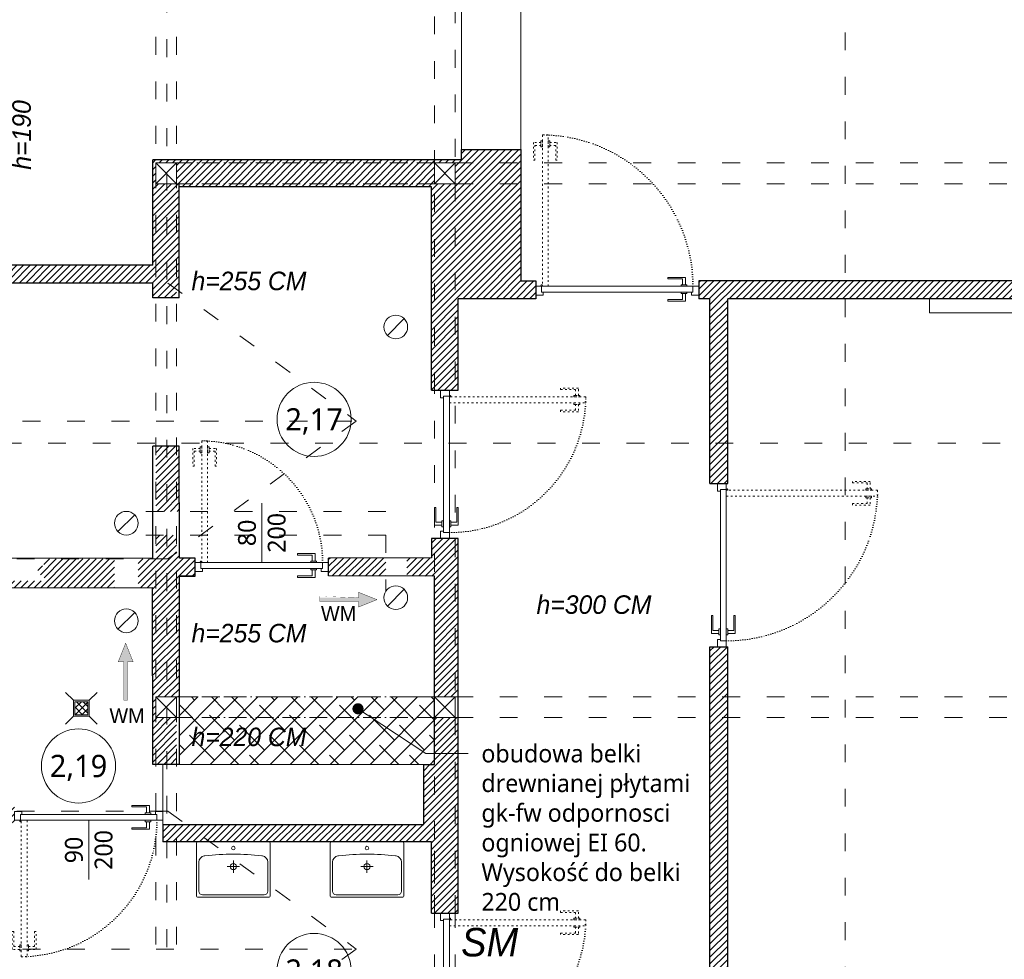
# Model space of a CAD drawing. Header units: millimetres. Extents: x -221 to 149158, y -114258 to 0.
# Tile 23 of 219: x 127509 to 128173, y -95657 to -95023. Entities that reach past the tile are written whole.
import ezdxf
from ezdxf import colors
from ezdxf.entities.mleader import LeaderData, LeaderLine
from ezdxf.enums import TextEntityAlignment as Align
from ezdxf.math import Vec2, Vec3

# ---------------------------------------------------------------- set-up
doc = ezdxf.new("R2010")
doc.units = ezdxf.units.MM
for name, pattern in [('ACAD_ISO03W100', [30, 12, -18]), ('ACAD_ISO07W100', [3, 0, -3]), ('ACAD_ISO10W100', [18, 12, -3, 0, -3])]:
    doc.linetypes.add(name, pattern=pattern)
doc.layers.get('0').update_dxf_attribs({"lineweight": 0})
for name, color, linetype, lineweight, true_color in [('A-przekrycieram.ART', 7, 'Continuous', 0, 0xffffff), ('instalacje_arch', 7, 'Continuous', 30, 0xd60000), ('siatka konstr..KF', 7, 'ACAD_ISO10W100', 5, 0x999999), ('wypełnienie 2', 7, 'Continuous', 0, 0x363636)]:
    doc.layers.add(name, color=color, linetype=linetype, lineweight=lineweight, true_color=true_color)
for name, color, linetype, lineweight in [('A-sanitariaty.ART', 250, 'Continuous', 0), ('OPIS', 4, 'Continuous', 9), ('opis..KF', 250, 'Continuous', 15), ('stolarka_arch', 250, 'Continuous', 5), ('TEXT', 63, 'Continuous', 0), ('wentylacja..KF', 202, 'Continuous', 15), ('ściana pro..KF', 222, 'Continuous', 30), ('ściany ist..KF', 61, 'Continuous', 5)]:
    doc.layers.add(name, color=color, linetype=linetype, lineweight=lineweight)
doc.styles.add('ARCH', font='segoeuil.ttf')
pattern_1 = [(45, (-308.0724991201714, -60182.90948293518), (-2.245064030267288, 2.245064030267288), [])]

# ---------------------------------------------------------------- blocks, each defined once
blk = doc.blocks.new('*U1677')
at = {"layer": 'A-przekrycieram.ART'}
h = blk.add_hatch(color=256, dxfattribs=at)
h.dxf.hatch_style = 1
h.paths.add_polyline_path([(0, 4200), (5940, 4200), (5940, 0), (0, 0)])
h.paths.add_polyline_path([(200, 4100), (5840, 4100), (5840, 100), (200, 100)], flags=16)
blk = doc.blocks.new('*U517')
at = {"layer": 'instalacje_arch', "color": 41, "linetype": 'ACAD_ISO03W100', "lineweight": 9, "true_color": 0xf4ee51}
blk.add_line((0, -2912.073333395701), (0, -145), dxfattribs=at)
at = {"layer": 'instalacje_arch', "color": 41, "true_color": 0xf4ee51, "style": 'ARCH'}
for tag, rotation, p in [('P1', 90.00000000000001, (0, 0)), ('P2', 90, (0, -3057.073333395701))]:
    blk.add_attdef(tag, text='', height=20, rotation=rotation, dxfattribs=at).set_placement(p, align=Align.MIDDLE_CENTER)
blk = doc.blocks.new('*U1671')
at = {"layer": 'instalacje_arch', "color": 41, "linetype": 'ACAD_ISO03W100', "lineweight": 9, "true_color": 0xf4ee51}
blk.add_line((0, -3656.965800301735), (0, -145), dxfattribs=at)
at = {"layer": 'instalacje_arch', "color": 41, "true_color": 0xf4ee51, "style": 'ARCH'}
blk.add_attdef('P1', text='', height=20.00000000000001, rotation=180, dxfattribs=at).set_placement((0, 0), align=Align.MIDDLE_CENTER)
blk.add_attdef('P2', text='', height=20, dxfattribs=at).set_placement((0, -3801.965800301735), align=Align.MIDDLE_CENTER)
blk = doc.blocks.new('*U1229')
at = {"layer": 'A-sanitariaty.ART'}
for p, q in [((4.831235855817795e-11, 12.45), (4.831235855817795e-11, 20.75)), ((4.150000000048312, 16.6), (-4.149999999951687, 16.6))]:
    blk.add_line(p, q, dxfattribs=at)
blk.add_lwpolyline([(24.07, 0), (-24.07, 0, -0.414213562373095), (-24.9, 0.83), (-24.9, 36.52, -0.414213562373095), (-24.07, 37.35), (24.07000000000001, 37.35, -0.414213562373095), (24.90000000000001, 36.52), (24.9, 0.83, -0.414213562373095)], format="xyb", close=True, dxfattribs=at)
blk.add_lwpolyline([(-19.12497739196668, 9.422330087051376), (-19.62766991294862, 9.488012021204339, -0.3766517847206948), (-23.24, 13.60303462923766), (-23.24, 33.2, -0.414213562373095), (-20.75, 35.69), (20.75000000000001, 35.69, -0.414213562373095), (23.24000000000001, 33.2), (23.24, 13.60303462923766, -0.3766517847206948), (19.62766991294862, 9.488012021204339), (19.12497739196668, 9.422330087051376)], format="xyb", dxfattribs=at)
for centre, radius in [((4.831235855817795e-11, 16.6), 2.075), ((4.831235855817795e-11, 4.149999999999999), 1.245)]:
    blk.add_circle(centre, radius, dxfattribs=at)
blk.add_arc((4.718003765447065e-14, 171.8099999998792), 163.5099999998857, 263.2830130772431, 276.7169869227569, dxfattribs=at)
blk = doc.blocks.new('*U650')
at = {"layer": 'stolarka_arch', "linetype": 'ACAD_ISO03W100', "lineweight": 0, "ltscale": 0.1}
for points in [[(4.5, 102), (4.5, 0), (8.5, 0), (8.5, 102)], [(3.5, 97), (-1.5, 97), (-1.5, 85), (-0.5, 85), (-0.5, 95), (3.5, 95)], [(3.5, 98), (3.5, 94), (4.5, 94), (4.5, 98)], [(9.5, 98), (9.5, 94), (8.5, 94), (8.5, 98)], [(9.5, 97), (14.5, 97), (14.5, 85), (13.5, 85), (13.5, 95), (9.5, 95)]]:
    blk.add_lwpolyline(points, close=True, dxfattribs=at)
at = {"layer": 'stolarka_arch'}
for points in [[(5, -4), (5, -6), (0, -6), (0, 0), (4, 0), (4, -4), (5, -4)], [(106, 0), (4, 0), (4, -4), (106, -4)], [(101, 1), (101, 6), (89, 6), (89, 5), (99, 5), (99, 1)], [(102, 1), (98, 1), (98, 0), (102, 0)], [(105, -4), (105, -6), (110, -6), (110, 0), (106, 0), (106, -4), (105, -4)], [(101, -5), (101, -10), (89, -10), (89, -9), (99, -9), (99, -5)], [(102, -5), (98, -5), (98, -4), (102, -4)]]:
    blk.add_lwpolyline(points, close=True, dxfattribs=at)
blk.add_circle((4, 0.5), 0.5, dxfattribs=at)
at = {"layer": 'stolarka_arch', "linetype": 'ACAD_ISO07W100', "lineweight": 0, "ltscale": 0.5}
blk.add_arc((4.000000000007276, 0), 102, 0, 89.65063332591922, dxfattribs=at)
blk = doc.blocks.new('*U621')
at = {"layer": 'stolarka_arch', "linetype": 'ACAD_ISO03W100', "lineweight": 0, "ltscale": 0.1}
for points in [[(4.5, 82), (4.5, 0), (8.5, 0), (8.5, 82)], [(3.5, 77), (-1.5, 77), (-1.5, 65), (-0.5, 65), (-0.5, 75), (3.5, 75)], [(3.5, 78), (3.5, 74), (4.5, 74), (4.5, 78)], [(9.5, 78), (9.5, 74), (8.5, 74), (8.5, 78)], [(9.5, 77), (14.5, 77), (14.5, 65), (13.5, 65), (13.5, 75), (9.5, 75)]]:
    blk.add_lwpolyline(points, close=True, dxfattribs=at)
at = {"layer": 'stolarka_arch'}
for points in [[(5, -4), (5, -6), (0, -6), (0, 0), (4, 0), (4, -4), (5, -4)], [(86, 0), (4, 0), (4, -4), (86, -4)], [(81, 1), (81, 6), (69, 6), (69, 5), (79, 5), (79, 1)], [(82, 1), (78, 1), (78, 0), (82, 0)], [(85, -4), (85, -6), (90, -6), (90, 0), (86, 0), (86, -4), (85, -4)], [(81, -5), (81, -10), (69, -10), (69, -9), (79, -9), (79, -5)], [(82, -5), (78, -5), (78, -4), (82, -4)]]:
    blk.add_lwpolyline(points, close=True, dxfattribs=at)
blk.add_circle((4, 0.5), 0.5, dxfattribs=at)
at = {"layer": 'stolarka_arch', "linetype": 'ACAD_ISO07W100', "lineweight": 0, "ltscale": 0.5}
blk.add_arc((4.000000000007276, 0), 81.99999999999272, 0, 89.65063332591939, dxfattribs=at)
blk = doc.blocks.new('*U614')
at = {"layer": 'stolarka_arch', "linetype": 'ACAD_ISO03W100', "lineweight": 0, "ltscale": 0.1}
for points in [[(3.5, 87), (-1.5, 87), (-1.5, 75), (-0.5, 75), (-0.5, 85), (3.5, 85)], [(3.5, 88), (3.5, 84), (4.5, 84), (4.5, 88)], [(4.5, 92), (4.5, 1.77635683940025e-15), (8.5, 1.77635683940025e-15), (8.5, 92)], [(9.5, 88), (9.5, 84), (8.5, 84), (8.5, 88)], [(9.5, 87), (14.5, 87), (14.5, 75), (13.5, 75), (13.5, 85), (9.5, 85)]]:
    blk.add_lwpolyline(points, close=True, dxfattribs=at)
at = {"layer": 'stolarka_arch'}
for points in [[(5, -4), (5, -6), (0, -6), (0, 0), (4, 0), (4, -4), (5, -4)], [(96, 0), (4, 0), (4, -4), (96, -4)], [(91, 1), (91, 6), (79, 6), (79, 5), (89, 5), (89, 1)], [(92, 1), (88, 1), (88, 0), (92, 0)], [(95, -4), (95, -6), (100, -6), (100, 0), (96, 0), (96, -4), (95, -4)], [(91, -5), (91, -10), (79, -10), (79, -9), (89, -9), (89, -5)], [(92, -5), (88, -5), (88, -4), (92, -4)]]:
    blk.add_lwpolyline(points, close=True, dxfattribs=at)
blk.add_circle((4, 0.5), 0.5, dxfattribs=at)
at = {"layer": 'stolarka_arch', "linetype": 'ACAD_ISO07W100', "lineweight": 0, "ltscale": 0.5}
blk.add_arc((4.000000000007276, 0), 92, 0, 89.65063332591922, dxfattribs=at)
blk = doc.blocks.new('*U1654')
at = {"layer": 'A-sanitariaty.ART'}
h = blk.add_hatch(dxfattribs=at)
h.set_pattern_fill('ANSI37', color=256)
h.set_pattern_definition([(45, (-1.13686837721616e-13, 4.583000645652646e-13), (-2.245064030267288, 2.245064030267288), []), (135, (-1.13686837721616e-13, 4.583000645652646e-13), (-2.245064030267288, -2.245064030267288), [])])
h.paths.add_polyline_path([(4.354559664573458, -4.354559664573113), (4.354559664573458, 4.35455966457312), (-4.354559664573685, 4.35455966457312), (-4.354559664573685, -4.354559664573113)])
for p, q in [((-5.354559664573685, 5.35455966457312), (-10.70911932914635, 10.7091193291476)), ((5.354559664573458, 5.35455966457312), (10.70911932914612, 10.70911932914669)), ((-10.70911932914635, -10.70911932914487), (-5.354559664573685, -5.354559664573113)), ((10.70911932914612, -10.70911932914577), (5.354559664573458, -5.354559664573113))]:
    blk.add_line(p, q, dxfattribs=at)
for points in [[(5.354559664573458, -5.354559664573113), (5.354559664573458, 5.35455966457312), (-5.354559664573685, 5.35455966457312), (-5.354559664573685, -5.354559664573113)], [(4.354559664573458, -4.354559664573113), (4.354559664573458, 4.35455966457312), (-4.354559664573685, 4.35455966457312), (-4.354559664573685, -4.354559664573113)]]:
    blk.add_lwpolyline(points, close=True, dxfattribs=at)
blk = doc.blocks.new('opis drzwi')
at = {"layer": 'opis..KF'}
blk.add_line((-20, 0), (20, 0), dxfattribs=at)
at = {"layer": 'opis..KF', "style": 'ARCH', "flags": 12}
for tag, p in [('90', (0, 10)), ('200', (0, -10))]:
    blk.add_attdef(tag, text='', height=12, dxfattribs=at).set_placement(p, align=Align.MIDDLE_CENTER)
blk = doc.blocks.new('*U1657')
at = {"layer": 'wentylacja..KF', "lineweight": 5}
h = blk.add_hatch(color=256, dxfattribs=at)
h.dxf.hatch_style = 1
h.paths.add_polyline_path([(12.49999999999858, 4.999999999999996), (12.50000000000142, 1.249999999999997), (38.47656252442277, 1.249999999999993), (38.47656252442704, -1.250000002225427), (12.49999999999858, -1.249999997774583), (12.49999999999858, -5.000000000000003), (0, 0)])
at = {"layer": 'wentylacja..KF', "color": 240, "const_width": 0.2392578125}
blk.add_lwpolyline([(12.49999999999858, 4.999999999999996), (12.50000000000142, 1.249999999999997), (38.47656252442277, 1.249999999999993), (38.47656252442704, -1.250000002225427), (12.49999999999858, -1.249999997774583), (12.49999999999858, -5.000000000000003), (0, 0)], close=True, dxfattribs=at)
blk = doc.blocks.new('*U1661')
at = {"layer": 'wentylacja..KF', "lineweight": 0}
blk.add_line((5.656854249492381, 5.656854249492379), (-5.656854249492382, -5.656854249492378), dxfattribs=at)
at = {"layer": 'wentylacja..KF'}
blk.add_circle((0, 0), 8, dxfattribs=at)
blk = doc.blocks.new('nr pom')
at = {"layer": 'opis..KF', "lineweight": 20}
blk.add_circle((0, 0), 25, dxfattribs=at)
at = {"layer": 'opis..KF', "style": 'ARCH'}
blk.add_attdef('00', text='', height=15, dxfattribs=at).set_placement((0, 0), align=Align.MIDDLE_CENTER)
blk = doc.blocks.new('_Dot')
at = {"color": 0, "linetype": 'ByBlock', "lineweight": -2}
blk.add_line((-0.5, 0), (-1, 0), dxfattribs=at)
at = {"color": 0, "linetype": 'ByBlock', "const_width": 0.5}
blk.add_lwpolyline([(-0.25, 0, 1), (0.25, 0, 1)], format="xyb", close=True, dxfattribs=at)

msp = doc.modelspace()

# ---------------------------------------------------------------- hatches: boundary and pattern name
at = {"layer": 'wypełnienie 2', "linetype": 'ByBlock'}
h = msp.add_hatch(dxfattribs=at)
h.set_pattern_fill('ANSI31', color=256)
h.set_pattern_definition(pattern_1)
h.paths.add_polyline_path([(127600.6508142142, -95117.85575932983), (127598.6171117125, -95117.85575932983), (127598.7070990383, -95188.8557593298), (127501.4008142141, -95188.8557593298), (127501.4008142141, -95200.8557593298), (127598.7223081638, -95200.8557593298), (127598.7223084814, -95200.85600990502), (127598.734982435, -95210.8557593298), (127600.6508142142, -95210.8557593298)])
h.paths.add_polyline_path([(127501.4008142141, -95188.8557593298), (127210.9008142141, -95188.8557593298), (127210.9008142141, -95200.8557593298), (127501.4008142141, -95200.8557593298)])
h.paths.add_polyline_path([(127608.2592862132, -95133.85575932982), (127600.6508142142, -95133.85575932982), (127600.6508142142, -95210.8557593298), (127608.2592862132, -95210.8557593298)])
h.paths.add_polyline_path([(127614.6508142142, -95133.85575932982), (127608.2592862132, -95133.85575932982), (127608.2592862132, -95210.8557593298), (127614.6508142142, -95210.8557593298)])
h.paths.add_polyline_path([(127616.3591582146, -95133.85575932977), (127614.6508142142, -95133.85575932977), (127614.6508142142, -95205.05830568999), (127616.4510732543, -95206.3767256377)])
h.paths.add_polyline_path([(127755.8881984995, -95133.85575932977), (127616.3591582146, -95133.85575932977), (127616.3616930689, -95135.85575932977), (127755.8881984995, -95135.85575932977)])
h.paths.add_polyline_path([(127755.8881984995, -95119.85575932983), (127614.6508142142, -95119.85575932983), (127614.6508142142, -95133.85575932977), (127755.8881984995, -95133.85575932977)])
h.paths.add_polyline_path([(127755.8881984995, -95117.8557593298), (127614.6508142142, -95117.85575932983), (127614.6508142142, -95119.85575932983), (127755.8881984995, -95119.85575932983)])
h.paths.add_polyline_path([(127614.6508142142, -95117.85575932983), (127608.2592862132, -95117.85575932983), (127608.2592862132, -95119.85575932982), (127614.6508142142, -95119.85575932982)])
h.paths.add_polyline_path([(127608.2592862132, -95117.85575932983), (127600.6508142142, -95117.85575932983), (127600.6508142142, -95119.85575932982), (127608.2592862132, -95119.85575932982)])
h.paths.add_polyline_path([(127769.8881984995, -95117.8557593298), (127755.8881984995, -95117.8557593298), (127755.8881984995, -95119.85575932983), (127769.8881984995, -95119.85575932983)])
h.paths.add_polyline_path([(127788.6508142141, -95117.8557593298), (127769.8881984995, -95117.8557593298), (127769.8881984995, -95119.85575932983), (127788.6508142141, -95119.85575932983)])
h.paths.add_polyline_path([(127802.6508142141, -95117.8557593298), (127788.6508142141, -95117.8557593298), (127788.6508142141, -95119.8557593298), (127802.6508142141, -95119.8557593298)])
h.paths.add_polyline_path([(127846.9008142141, -95110.8557593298), (127806.9008142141, -95110.8557593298), (127806.9008142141, -95117.8557593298), (127802.6508142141, -95117.8557593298), (127802.6508142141, -95119.8557593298), (127846.9008142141, -95119.8557593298)])
h.paths.add_polyline_path([(127846.9008142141, -95119.8557593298), (127802.6508142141, -95119.8557593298), (127802.6508142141, -95133.8557593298), (127846.9008142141, -95133.8557593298)])
h.paths.add_polyline_path([(127788.6508142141, -95119.85575932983), (127769.8881984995, -95119.85575932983), (127769.8881984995, -95133.85575932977), (127788.6508142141, -95133.85575932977)])
h.paths.add_polyline_path([(127769.8881984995, -95119.85575932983), (127755.8881984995, -95119.85575932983), (127755.8881984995, -95133.85575932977), (127769.8881984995, -95133.85575932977)])
h.paths.add_polyline_path([(127769.8881984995, -95133.85575932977), (127755.8881984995, -95133.85575932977), (127755.8881984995, -95135.85575932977), (127769.8881984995, -95135.85575932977)])
h.paths.add_polyline_path([(127788.6508142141, -95133.85575932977), (127769.8881984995, -95133.85575932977), (127769.8881984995, -95135.85575932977), (127786.6508142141, -95135.85575932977), (127786.6508142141, -95273.12362539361), (127788.6508142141, -95273.12362539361)])
h.paths.add_polyline_path([(127802.6508142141, -95133.8557593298), (127788.6508142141, -95133.8557593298), (127788.6508142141, -95273.12362539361), (127802.6508142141, -95273.12362539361)])
h.paths.add_polyline_path([(127846.9008142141, -95133.8557593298), (127802.6508142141, -95133.8557593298), (127802.6508142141, -95273.12362539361), (127804.6508142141, -95273.12362539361), (127804.6508142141, -95211.35575932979), (127856.9008142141, -95211.35575932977), (127856.9008142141, -95199.3557593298), (127846.9008142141, -95199.35575932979)])
h = msp.add_hatch(dxfattribs=at)
h.set_pattern_fill('ANSI31', color=256)
h.set_pattern_definition(pattern_1)
h.paths.add_polyline_path([(128922.9008142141, -95200.8557593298), (128538.5331748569, -95200.8557593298), (128530.6508142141, -95206.10568518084), (128530.6508142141, -95211.3557593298), (128922.9008142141, -95211.35575932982)])
h.paths.add_polyline_path([(128538.5331748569, -95200.8557593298), (128632.4008142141, -95200.8557593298), (128632.4008142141, -95199.3557593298), (128533.6508142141, -95199.3557593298), (128533.6508142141, -95116.8557593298), (128530.6508142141, -95116.8557593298), (128530.6508142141, -95206.10568518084)])
h.paths.add_polyline_path([(128530.6508142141, -95133.85575932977), (128516.6508142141, -95133.85575932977), (128516.6508142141, -95211.3557593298), (128522.7682309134, -95211.3557593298), (128530.6508142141, -95206.10568518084)])
h.paths.add_polyline_path([(128530.6508142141, -95206.10568518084), (128522.7682309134, -95211.3557593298), (128530.6508142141, -95211.3557593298)], flags=17)
h.paths.add_polyline_path([(128516.6508142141, -95133.85575932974), (128342.6508142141, -95133.85575932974), (128342.6508142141, -95211.3557593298), (128343.4008142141, -95211.3557593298), (128343.4008142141, -95169.8557593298), (128488.4008142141, -95169.8557593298), (128488.4008142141, -95211.3557593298), (128516.6508142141, -95211.3557593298)])
h.paths.add_polyline_path([(128516.6508142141, -95119.8557593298), (128342.6508142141, -95119.8557593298), (128342.6508142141, -95133.85575932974), (128516.6508142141, -95133.85575932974)])
h.paths.add_polyline_path([(128488.1898902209, -95126.96901645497, -1), (128490.541264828, -95126.11987721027, -1)], flags=16)
h.paths.add_polyline_path([(128516.1947859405, -95116.8557593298), (128342.6508142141, -95116.8557593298), (128342.6508142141, -95119.8557593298), (128507.8874042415, -95119.8557593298)])
h.paths.add_polyline_path([(128530.6508142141, -95116.8557593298), (128516.6508142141, -95116.8557593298), (128516.6508142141, -95119.8557593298), (128530.6508142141, -95119.8557593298)])
h.paths.add_polyline_path([(128328.6508142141, -95116.8557593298), (128305.6508142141, -95116.8557593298), (128305.6508142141, -95119.8557593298), (128328.6508142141, -95119.8557593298)])
h.paths.add_polyline_path([(128342.6508142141, -95116.8557593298), (128328.6508142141, -95116.8557593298), (128328.6508142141, -95119.85575932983), (128342.6508142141, -95119.85575932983)])
h.paths.add_polyline_path([(128328.6508142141, -95119.8557593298), (128305.6508142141, -95119.8557593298), (128305.6508142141, -95133.8557593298), (128328.6508142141, -95133.8557593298)])
h.paths.add_polyline_path([(128328.6508142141, -95133.8557593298), (128305.6508142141, -95133.8557593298), (128305.6508142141, -95199.35575932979), (128065.6508142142, -95199.35575932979), (128065.6508142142, -95211.35575932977), (128070.3887816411, -95211.35575932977), (128328.6508142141, -95211.3557593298)])
h.paths.add_polyline_path([(128342.6508142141, -95133.8557593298), (128328.6508142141, -95133.8557593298), (128328.6508142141, -95211.3557593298), (128342.6508142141, -95211.3557593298)])
h.paths.add_polyline_path([(128065.6508142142, -95199.3557593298), (128022.2487816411, -95199.3557593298), (127966.9008142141, -95199.35575932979), (127966.9008142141, -95211.35575932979), (127974.4008142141, -95211.35575932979), (127974.4008142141, -95308.80316388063), (127986.4008142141, -95308.80316388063), (127986.4008142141, -95211.3557593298), (128065.6508142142, -95211.3557593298)])
h.paths.add_polyline_path([(127986.4008142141, -95308.80316388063), (127974.4008142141, -95308.80316388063), (127974.4008142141, -95336.0687541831), (127986.4008142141, -95336.0687541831)])
h = msp.add_hatch(dxfattribs=at)
h.set_pattern_fill('ANSI31', color=256)
h.set_pattern_definition(pattern_1)
h.paths.add_polyline_path([(127261.4008142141, -95556.8557593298), (127210.9008142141, -95556.8557593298), (127210.9008142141, -95565.8557593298), (127261.4008142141, -95565.8557593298)])
h.paths.add_polyline_path([(127261.4008142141, -95553.8557593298), (127210.9008142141, -95553.8557593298), (127210.9008142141, -95556.8557593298), (127261.4008142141, -95556.8557593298)])
h.paths.add_polyline_path([(127505.4446569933, -95559.71216023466), (127505.4412410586, -95556.8557593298), (127438.4008142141, -95556.8557593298), (127438.4008142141, -95565.8557593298), (127505.4521449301, -95565.97356499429), (127505.4486673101, -95563.06558283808), (127505.4446569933, -95563.06558283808)])
h.paths.add_polyline_path([(127505.4378983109, -95554.06055728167), (127438.4008142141, -95554.06055728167), (127438.4008142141, -95556.8557593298), (127505.4412410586, -95556.8557593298)])
h.paths.add_polyline_path([(127319.7152607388, -95386.8557593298), (127246.6531554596, -95386.8557593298), (127210.9008142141, -95386.9010728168), (127210.9008142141, -95398.90108245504), (127319.7152607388, -95398.76316807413)])
h.paths.add_polyline_path([(127355.6128916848, -95397.49826602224), (127359.1273741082, -95397.49826602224), (127359.1273741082, -95396.07534238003), (127359.1273741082, -95395.07534238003), (127359.1273741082, -95391.54826602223), (127354.9773741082, -95391.54826602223), (127354.9773741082, -95390.49826602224), (127354.9273741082, -95390.49826602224), (127354.9273741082, -95386.8557593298), (127319.7152607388, -95386.8557593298), (127319.7152607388, -95406.49826602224), (127440.1394874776, -95406.34563709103), (127440.1394874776, -95386.8557593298), (127404.9273741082, -95386.8557593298), (127404.9273741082, -95390.49826602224), (127404.8773741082, -95390.49826602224), (127404.8773741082, -95391.54826602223), (127400.7273741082, -95391.54826602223), (127400.7273741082, -95395.07534238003), (127400.7273741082, -95396.07534238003), (127400.7273741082, -95397.49826602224), (127404.9273741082, -95397.49826602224), (127404.9273741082, -95401.49826602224), (127400.9273741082, -95401.49826602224), (127383.466230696, -95401.49826602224, -0.1726998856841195), (127379.9273741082, -95402.75816302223, -0.1726998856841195), (127376.3885175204, -95401.49826602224), (127359.6128916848, -95401.49826602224), (127355.6128916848, -95401.49826602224)])
h.paths.add_polyline_path([(127476.0371184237, -95397.49826602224), (127479.551600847, -95397.49826602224), (127479.551600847, -95396.07534238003), (127479.551600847, -95395.07534238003), (127479.551600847, -95391.54826602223), (127475.401600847, -95391.54826602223), (127475.401600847, -95390.49826602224), (127475.3516008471, -95390.49826602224), (127475.3516008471, -95386.8557593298), (127440.1394874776, -95386.8557593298), (127440.1394874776, -95406.34563709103), (127501.4008142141, -95406.26799282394), (127501.4008142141, -95402.65899489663, -0.04715324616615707), (127500.3516008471, -95402.75816302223, -0.1726998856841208), (127496.8127442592, -95401.49826602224), (127480.0371184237, -95401.49826602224), (127476.0371184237, -95401.49826602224)])
h.paths.add_polyline_path([(127560.5637142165, -95386.8557593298), (127525.3516008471, -95386.8557593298), (127525.3516008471, -95390.49826602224), (127525.301600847, -95390.49826602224), (127525.301600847, -95391.54826602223), (127521.151600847, -95391.54826602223), (127521.151600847, -95395.07534238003), (127521.151600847, -95396.07534238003), (127521.151600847, -95397.49826602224), (127525.3516008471, -95397.49826602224), (127525.3516008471, -95401.49826602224), (127521.3516008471, -95401.49826602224), (127503.8904574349, -95401.49826602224, -0.1245325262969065), (127501.4008142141, -95402.65899489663), (127501.4008142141, -95406.26799282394), (127523.8327205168, -95406.23956201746, -0.04813413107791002), (127524.8565306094, -95406.14077271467), (127560.5637142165, -95406.14077271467)])
h.paths.add_polyline_path([(127572.8338839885, -95386.8557593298), (127560.5637142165, -95386.8557593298), (127560.5637142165, -95406.14077271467), (127572.8338839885, -95406.14077271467)])
h.paths.add_polyline_path([(127600.6508142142, -95386.8557593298), (127588.8338839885, -95386.8557593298), (127588.8338839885, -95406.15717777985), (127598.499723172, -95406.1449270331), (127598.6508130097, -95525.35480897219), (127600.6508142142, -95525.35247949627)])
h.paths.add_polyline_path([(127608.2592862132, -95386.8557593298), (127600.6508142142, -95386.8557593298), (127600.6508142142, -95479.8557593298), (127608.2592862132, -95479.8557593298)])
h.paths.add_polyline_path([(127614.6508142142, -95382.65321296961), (127608.9123754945, -95386.8557593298), (127608.2592862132, -95386.8557593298), (127608.2592862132, -95479.8557593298), (127614.6508142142, -95479.8557593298)])
h.paths.add_polyline_path([(127627.1638378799, -95386.37669414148), (127616.6797893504, -95386.39251676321), (127616.6722592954, -95381.17280739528), (127614.6508142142, -95382.65321296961), (127614.6508142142, -95479.8557593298), (127616.6352050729, -95479.8557593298), (127616.6072443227, -95398.38935875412), (127617.2571457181, -95398.38935875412), (127627.1790469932, -95398.37668450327), (127627.1751081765, -95395.26895809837), (127627.1713781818, -95395.26895809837), (127627.1713781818, -95392.32599230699)])
h.paths.add_polyline_path([(127608.2592862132, -95493.8557593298), (127600.6508142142, -95493.8557593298), (127600.6508142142, -95525.35247949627), (127608.2592862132, -95525.34361762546)])
h.paths.add_polyline_path([(127614.6508142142, -95493.8557593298), (127608.2592862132, -95493.8557593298), (127608.2592862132, -95525.34361762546), (127614.6508142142, -95525.33617317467)])
h.paths.add_polyline_path([(127608.2592862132, -95370.75181675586), (127600.6508142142, -95370.75181675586), (127600.6508142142, -95386.8557593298), (127608.2592862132, -95386.8557593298)])
h.paths.add_polyline_path([(127614.6508142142, -95370.75181675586), (127608.2592862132, -95370.75181675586), (127608.2592862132, -95386.8557593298), (127608.9123754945, -95386.8557593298), (127614.6508142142, -95382.65321296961)])
h.paths.add_polyline_path([(127614.6508142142, -95310.8557593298), (127608.2592862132, -95310.8557593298), (127608.2592862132, -95354.75181675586), (127614.6508142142, -95354.75181675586)])
h.paths.add_polyline_path([(127608.2592862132, -95310.8557593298), (127605.2592862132, -95310.8557593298), (127600.6508142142, -95310.8557593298), (127600.6508142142, -95354.75181675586), (127608.2592862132, -95354.75181675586)])
h.paths.add_polyline_path([(127616.5708185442, -95310.8557593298), (127614.6508142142, -95310.8557593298), (127614.6508142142, -95354.75181675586), (127616.6341438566, -95354.75181675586)])
h.paths.add_polyline_path([(127525.1313808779, -95541.04137385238), (127572.0612971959, -95541.04137385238), (127572.0612971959, -95513.84995125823), (127525.1313808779, -95513.84995125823)], flags=9)
h.paths.add_polyline_path([(127566.7955575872, -95502.02742613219), (127595.9546853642, -95502.02742613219), (127595.9546853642, -95482.44003741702), (127566.7955575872, -95482.44003741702)], flags=9)
h = msp.add_hatch(dxfattribs=at)
h.set_pattern_fill('ANSI31', color=256)
h.set_pattern_definition(pattern_1)
h.paths.add_polyline_path([(127755.8881984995, -95386.21226417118), (127717.1637655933, -95386.26262579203), (127717.1675759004, -95389.26895809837), (127717.1713781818, -95389.26895809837), (127717.1713781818, -95392.26895810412), (127717.1789747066, -95398.26261615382), (127755.8881984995, -95398.31167727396)])
h.paths.add_polyline_path([(127788.6508142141, -95373.12362539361), (127786.650814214, -95373.12362539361), (127786.650814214, -95386.17225699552), (127769.8881984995, -95386.19405699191), (127769.8881984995, -95398.32942125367), (127788.6508142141, -95398.35320150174)])
h.paths.add_polyline_path([(127802.6508142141, -95383.1236253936), (127802.6508142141, -95373.12362539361), (127788.6508142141, -95373.12362539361), (127788.6508142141, -95398.35320150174), (127788.6682519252, -95398.35322360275), (127788.6682519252, -95479.8557593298), (127802.6508142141, -95479.8557593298)])
h.paths.add_polyline_path([(127804.6508142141, -95373.12362539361), (127802.6508142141, -95373.12362539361), (127802.6508142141, -95479.8557593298), (127804.6508142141, -95479.8557593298)])
h.paths.add_polyline_path([(127804.6508142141, -95493.8557593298), (127802.6508142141, -95493.8557593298), (127802.6508142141, -95544.36031018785), (127804.6508142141, -95546.08252891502)])
h.paths.add_polyline_path([(127802.6508142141, -95493.8557593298), (127788.6682519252, -95493.8557593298), (127788.6682519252, -95525.5399204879), (127788.667661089, -95532.31928609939), (127802.6508142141, -95544.36031018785)])
h.paths.add_polyline_path([(127788.6508142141, -95525.5399204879), (127781.4008142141, -95525.5399204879), (127781.4008142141, -95526.0617362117), (127788.6508142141, -95532.30477909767)])
h.paths.add_polyline_path([(127788.6508142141, -95532.30477909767), (127781.4008142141, -95526.0617362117), (127781.4008142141, -95565.8557593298), (127621.2015792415, -95565.85575932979), (127637.2700462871, -95577.62350330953), (127786.6508142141, -95577.62350330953), (127786.6508142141, -95625.62350330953), (127788.6508142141, -95625.62350330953), (127788.6508142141, -95577.62350330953)])
h.paths.add_polyline_path([(127802.6508142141, -95544.36031018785), (127788.6508142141, -95532.30477909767), (127788.6508142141, -95625.62350330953), (127802.6508142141, -95625.62350330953)])
h.paths.add_polyline_path([(127804.6508142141, -95546.08252891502), (127802.6508142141, -95544.36031018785), (127802.6508142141, -95625.62350330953), (127804.6508142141, -95625.62350330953)])
h.paths.add_polyline_path([(127614.6508142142, -95565.85575932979), (127608.2592862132, -95565.85575932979), (127608.2592862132, -95577.62350330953), (127614.6508142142, -95577.62350330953)])
h.paths.add_polyline_path([(127621.2015792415, -95565.85575932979), (127614.6508142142, -95565.85575932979), (127614.6508142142, -95577.62350330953), (127637.2700462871, -95577.62350330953)])
h.paths.add_polyline_path([(127608.2592862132, -95565.85575932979), (127605.4008142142, -95565.85575932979), (127605.4008142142, -95577.62350330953), (127608.2592862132, -95577.62350330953)])
h = msp.add_hatch(dxfattribs=at)
h.set_pattern_fill('ANSI31', color=256)
h.set_pattern_definition(pattern_1)
h.paths.add_polyline_path([(127986.4008142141, -95446.0687541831), (127974.4008142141, -95446.0687541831), (127974.4008142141, -95479.8557593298), (127986.4008142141, -95479.8557593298)])
h.paths.add_polyline_path([(127986.4008142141, -95480.95680174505), (127986.4008142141, -95479.8557593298), (127974.4008142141, -95479.8557593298), (127974.4008142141, -95493.8557593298), (127986.4008142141, -95493.8557593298)])
h.paths.add_polyline_path([(127986.4008142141, -95493.8557593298), (127974.4008142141, -95493.8557593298), (127974.4008142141, -95755.46180802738), (127986.4008142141, -95755.46180802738)])
h.paths.add_polyline_path([(127986.4008142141, -95755.46180802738), (127974.4008142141, -95755.46180802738), (127974.4008142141, -95769.46180802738), (127986.4008142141, -95769.46180802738)])
h.paths.add_polyline_path([(127986.4008142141, -95769.46180802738), (127974.4008142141, -95769.46180802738), (127974.4008142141, -95989.35575932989), (127986.4008142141, -95989.35575932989), (127986.4008142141, -95979.3557593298), (128057.8065349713, -95979.3557593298), (128065.6508142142, -95970.98757039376), (128065.6508142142, -95967.3557593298), (127986.4008142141, -95967.3557593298)])
h.paths.add_polyline_path([(127834.1971981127, -95603.28825052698), (127977.2990112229, -95603.28825052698), (127977.2990112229, -95542.62995206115), (127834.1971981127, -95542.62995206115)], flags=9)
at = {"layer": 'wypełnienie 2', "linetype": 'ByBlock', "lineweight": 0, "true_color": 0x5c5c5c}
h = msp.add_hatch(dxfattribs=at)
h.set_pattern_fill('ANSI38', color=251, scale=3)
h.set_pattern_definition([(45, (-308.0724991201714, -60182.90948293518), (-6.735192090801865, 6.735192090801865), []), (135, (-308.0724991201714, -60182.90948293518), (-20.20557627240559, 6.735192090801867), [23.8125, -14.2875])])
h.paths.add_polyline_path([(127768.6682519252, -95479.85575932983), (127616.6352050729, -95479.8557593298), (127616.6400101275, -95493.85575932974), (127768.6682519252, -95493.85575932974)])
h.paths.add_polyline_path([(127788.6508142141, -95479.85575932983), (127768.6682519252, -95479.85575932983), (127768.6682519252, -95493.85575932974), (127788.6508142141, -95493.85575932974)])
h.paths.add_polyline_path([(127788.6508142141, -95493.85575932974), (127768.6682519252, -95493.85575932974), (127768.6682519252, -95525.35575932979), (127781.4008142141, -95525.35575932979), (127788.6508142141, -95525.35575932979)])
h.paths.add_polyline_path([(127768.6682519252, -95493.85575932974), (127616.6400101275, -95493.85575932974), (127616.6508215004, -95525.35575932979), (127768.6682519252, -95525.35575932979)])

# ---------------------------------------------------------------- linework, layer by layer
at = {"linetype": 'ACAD_ISO03W100'}
for p, q in [((128065.6508142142, -94251.8557593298), (128065.6508142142, -96860.3557593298)), ((127600.6508142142, -95946.8557593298), (127600.6508142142, -94377.8557593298)), ((127614.6508142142, -95946.8557593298), (127614.6508142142, -94377.8557593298)), ((127788.6508142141, -95273.12362539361), (127788.6508142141, -94377.8557593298)), ((127802.6508142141, -95625.62350330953), (127802.6508142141, -94377.8557593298)), ((127802.6508142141, -95119.8557593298), (128328.6508142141, -95119.8557593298)), ((127802.6508142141, -95133.8557593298), (128328.6508142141, -95133.8557593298)), ((127598.7223081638, -95200.8557593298), (127210.9008142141, -95200.8557593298)), ((127608.9123754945, -95200.8557593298), (127735.9008142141, -95293.8557593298)), ((127788.6508142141, -95273.1236253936), (127788.6508142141, -95199.35575932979)), ((127788.6508142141, -95725.62350330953), (127788.6508142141, -95273.12362539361)), ((127210.9008142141, -95293.8557593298), (127735.9008142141, -95293.8557593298)), ((127735.9008142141, -95293.8557593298), (127608.9123754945, -95386.8557593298)), ((127755.8881984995, -95354.75181675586), (127580.8338839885, -95354.75181675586)), ((127755.8881984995, -95370.75181675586), (127588.8338839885, -95370.75181675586)), ((127755.8881984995, -95370.75181675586), (127755.8881984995, -95408.45383439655)), ((127608.9123754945, -95386.8557593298), (127210.9008142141, -95386.8557593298)), ((127802.6508142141, -95625.62350330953), (127802.6508142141, -95383.1236253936)), ((127616.6352050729, -95479.8557593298), (127788.6508142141, -95479.85575932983)), ((127802.6508142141, -95479.8557593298), (128328.6508142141, -95479.8557593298)), ((127802.6508142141, -95493.8557593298), (128328.6508142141, -95493.8557593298)), ((127608.9123754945, -95556.8557593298), (127210.9008142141, -95556.8557593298)), ((127608.9123754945, -95556.8557593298), (127735.9008142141, -95649.8557593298)), ((127788.6508142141, -95625.62350330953), (127788.6508142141, -95577.62350330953)), ((127802.6508142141, -95725.62350330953), (127802.6508142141, -95605.62350330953)), ((127210.9008142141, -95649.8557593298), (127735.9008142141, -95649.8557593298)), ((127735.9008142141, -95649.8557593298), (127608.9123754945, -95742.8557593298))]:
    msp.add_line(p, q, dxfattribs=at)
msp.add_lwpolyline([(128122.5048352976, -95211.3557593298), (128122.5048352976, -95220.97557681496), (128322.5048352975, -95220.97557681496), (128322.5048352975, -95211.3557593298)], close=True)
at = {"layer": 'siatka konstr..KF', "color": 18, "lineweight": 9, "true_color": 0x000000}
for p, q in [((127788.6508142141, -95119.85575932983), (127614.6508142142, -95119.85575932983)), ((127788.6508142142, -95133.85575932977), (127614.6508142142, -95133.85575932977)), ((127788.6508142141, -95479.8557593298), (127614.6508142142, -95479.8557593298)), ((127788.6508142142, -95493.85575932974), (127614.6508142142, -95493.85575932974))]:
    msp.add_line(p, q, dxfattribs=at)
at = {"layer": 'ściana pro..KF', "linetype": 'ByBlock'}
for p, q in [((127846.9008142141, -95110.8557593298), (127846.9008142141, -95199.35575932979)), ((127598.7070990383, -95188.8557593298), (127598.6171117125, -95117.85575932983)), ((127806.9008142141, -95117.8557593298), (127598.6171117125, -95117.85575932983)), ((127616.4567501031, -95210.8557593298), (127616.3591582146, -95133.85575932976)), ((127786.6508142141, -95135.85575932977), (127616.3591582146, -95135.85575932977)), ((127786.6508142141, -95273.12362539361), (127786.6508142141, -95135.85575932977)), ((127598.7070990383, -95188.8557593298), (127210.9008142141, -95188.8557593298)), ((127598.7223084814, -95200.85600990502), (127210.9008142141, -95200.8557593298)), ((127598.734982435, -95210.8557593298), (127598.7223084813, -95200.85600990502)), ((127846.9008142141, -95199.35575932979), (127856.9008142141, -95199.3557593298)), ((127856.9008142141, -95199.3557593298), (127856.9008142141, -95211.35575932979)), ((128305.6508142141, -95199.35575932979), (127966.9008142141, -95199.35575932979)), ((127966.9008142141, -95199.3557593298), (127966.9008142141, -95211.35575932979)), ((127616.4567501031, -95210.8557593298), (127598.734982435, -95210.8557593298)), ((127856.9008142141, -95211.35575932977), (127804.6508142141, -95211.35575932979)), ((127804.6508142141, -95273.12362539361), (127804.6508142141, -95211.35575932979)), ((127974.4008142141, -95211.35575932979), (127966.9008142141, -95211.35575932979)), ((127974.4008142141, -95336.0687541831), (127974.4008142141, -95211.35575932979)), ((128343.4008142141, -95211.3557593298), (127986.4008142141, -95211.3557593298)), ((127986.4008142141, -95336.0687541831), (127986.4008142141, -95211.35575932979)), ((127786.6508142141, -95273.12362539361), (127804.6508142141, -95273.12362539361)), ((127598.745183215, -95386.40452221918), (127598.6367563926, -95310.8557593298)), ((127616.5708185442, -95310.8557593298), (127598.6367563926, -95310.8557593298)), ((127616.6797893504, -95386.39251676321), (127616.5708185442, -95310.8557593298)), ((127974.4008142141, -95336.0687541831), (127986.4008142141, -95336.0687541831)), ((127598.7451895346, -95386.40950833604), (127210.7081654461, -95386.90131698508)), ((127627.16383788, -95386.37669414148), (127616.6797893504, -95386.39251676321)), ((127627.1790630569, -95398.38935875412), (127627.1638378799, -95386.37669414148)), ((127786.650814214, -95386.17225699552), (127717.1637655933, -95386.26262579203)), ((127717.1789907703, -95398.27529040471), (127717.1637655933, -95386.26262579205)), ((127616.6072443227, -95398.38935875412), (127627.1790630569, -95398.38935875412)), ((127616.6508142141, -95525.33453013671), (127616.6072443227, -95398.38935875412)), ((127627.1790469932, -95398.37668450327), (127617.2571457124, -95398.38935875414)), ((127788.6682519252, -95398.35322360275), (127717.1789747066, -95398.26261615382)), ((127788.6508142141, -95525.35575932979), (127788.6508142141, -95398.38925979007)), ((127788.6508142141, -95525.35575932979), (127788.6508142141, -95398.38925979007)), ((127788.6508142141, -95525.35575932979), (127788.6508142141, -95398.38925979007)), ((127598.6508142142, -95525.35575932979), (127598.4997199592, -95406.14239218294)), ((127974.4008142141, -96008.35575932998), (127974.4008142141, -95446.0687541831)), ((127974.4008142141, -95446.0687541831), (127986.4008142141, -95446.0687541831)), ((127986.4008142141, -95967.3557593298), (127986.4008142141, -95446.0687541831)), ((127616.6508139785, -95525.33384370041), (127598.6508130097, -95525.35480897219)), ((127781.4008142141, -95525.35575932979), (127788.6508142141, -95525.35575932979)), ((127605.4008142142, -95565.85575932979), (127605.4008142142, -95577.62350330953)), ((127786.6508142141, -95577.62350330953), (127605.4008142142, -95577.62350330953)), ((127786.6508142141, -95625.62350330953), (127786.6508142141, -95577.62350330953))]:
    msp.add_line(p, q, dxfattribs=at)
for points in [[(127806.9008142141, -95117.8557593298), (127806.9008142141, -95110.8557593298), (127846.9008142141, -95110.8557593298)], [(127786.6508142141, -95625.62350330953), (127804.6508142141, -95625.62350330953), (127804.6508142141, -95373.12362539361), (127786.650814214, -95373.12362539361), (127786.650814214, -95386.17225699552)], [(127319.7152607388, -95398.76316807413), (127319.7152607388, -95406.49826602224), (127598.499723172, -95406.1449270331)], [(127605.4008142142, -95565.85575932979), (127781.4008142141, -95565.8557593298), (127781.4008142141, -95525.35575932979)]]:
    msp.add_lwpolyline(points, dxfattribs=at)
at = {"layer": 'ściany ist..KF', "linetype": 'ByBlock'}
for p, q in [((127846.9008142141, -94988.20440311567), (127846.9008142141, -95110.8557593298)), ((127806.9008142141, -95110.8557593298), (127806.9008142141, -94994.69125675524)), ((127846.9008142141, -95110.8557593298), (127806.9008142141, -95110.8557593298)), ((127600.6508142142, -95119.85575932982), (127614.6508142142, -95133.85575932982)), ((127600.6508142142, -95133.85575932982), (127614.6508142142, -95119.85575932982)), ((127788.6508142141, -95119.8557593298), (127802.6508142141, -95133.8557593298)), ((127788.6508142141, -95133.8557593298), (127802.6508142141, -95119.8557593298)), ((127600.6508142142, -95479.8557593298), (127614.6508142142, -95493.8557593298)), ((127600.6508142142, -95493.8557593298), (127614.6508142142, -95479.8557593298)), ((127788.6508142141, -95479.8557593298), (127802.6508142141, -95493.8557593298)), ((127788.6508142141, -95493.8557593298), (127802.6508142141, -95479.8557593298)), ((127605.4008142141, -95525.35575932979), (127605.4008142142, -95565.85575932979)), ((127605.4008142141, -95525.35575932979), (127781.4008142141, -95525.35575932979)), ((127781.4008142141, -95525.35575932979), (127781.4008142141, -95565.85575932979)), ((127781.4008142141, -95565.85575932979), (127605.4008142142, -95565.8557593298))]:
    msp.add_line(p, q, dxfattribs=at)
for points in [[(127600.6508142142, -95119.85575932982), (127614.6508142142, -95119.85575932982), (127614.6508142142, -95133.85575932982), (127600.6508142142, -95133.85575932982), (127600.6508142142, -95119.85575932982)], [(127788.6508142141, -95119.8557593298), (127802.6508142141, -95119.8557593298), (127802.6508142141, -95133.8557593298), (127788.6508142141, -95133.8557593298), (127788.6508142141, -95119.8557593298)], [(127600.6508142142, -95479.8557593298), (127614.6508142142, -95479.8557593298), (127614.6508142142, -95493.8557593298), (127600.6508142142, -95493.8557593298), (127600.6508142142, -95479.8557593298)], [(127788.6508142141, -95479.8557593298), (127802.6508142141, -95479.8557593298), (127802.6508142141, -95493.8557593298), (127788.6508142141, -95493.8557593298), (127788.6508142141, -95479.8557593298)]]:
    msp.add_lwpolyline(points, dxfattribs=at)
for points in [[(127614.6508142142, -95133.85575932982), (127600.6508142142, -95133.85575932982), (127600.6508142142, -95119.85575932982), (127614.6508142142, -95119.85575932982)], [(127802.6508142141, -95133.8557593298), (127788.6508142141, -95133.8557593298), (127788.6508142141, -95119.8557593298), (127802.6508142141, -95119.8557593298)], [(127605.4008142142, -95565.8557593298), (127781.4008142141, -95565.8557593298), (127781.4008142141, -95525.35575932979), (127605.4008142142, -95525.35575932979)]]:
    msp.add_lwpolyline(points, close=True, dxfattribs=at)

# ---------------------------------------------------------------- block references
msp.add_blockref('*U1677', (124925.8040289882, -98182.7013411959))
at = {"layer": 'A-sanitariaty.ART', "xscale": -1}
msp.add_blockref('*U1654', (127550.4652587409, -95487.49237555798), dxfattribs=at)
at = {"layer": 'A-sanitariaty.ART', "rotation": 180}
for p in [(127652.9948176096, -95577.62350330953), (127743.1084405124, -95577.62350330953)]:
    msp.add_blockref('*U1229', p, dxfattribs=at)
at = {"layer": 'instalacje_arch'}
msp.add_blockref('*U1671', (127608.2592862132, -94181.53045714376), dxfattribs=at)
at = {"layer": 'OPIS', "rotation": 270}
msp.add_blockref('*U517', (129720.2136127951, -95308.80316388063), dxfattribs=at)
at = {"layer": 'opis..KF', "color": 30}
for p, values in [((127707.4451511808, -95292.72868613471), {'00': '2,17'}), ((127548.5963390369, -95526.41532782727), {'00': '2,19'}), ((127707.4451511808, -95664.3701805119), {'00': '2,18'})]:
    msp.add_blockref('nr pom', p, dxfattribs=at).add_auto_attribs(values)
at = {"layer": 'stolarka_arch'}
for name, p in [('*U650', (127856.9008142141, -95202.97722263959)), ('*U621', (127627.1713781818, -95389.26895809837))]:
    msp.add_blockref(name, p, dxfattribs=at)
at = {"layer": 'stolarka_arch', "rotation": 270}
for name, p in [('*U614', (127798.6508142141, -95273.12362539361)), ('*U650', (127985.4008142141, -95336.0687541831)), ('*U614', (127798.6508142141, -95625.62350330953))]:
    msp.add_blockref(name, p, dxfattribs=at)
at = {"layer": 'stolarka_arch', "xscale": -1, "rotation": 180}
msp.add_blockref('*U614', (127505.4446569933, -95563.06558283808), dxfattribs=at)
at = {"layer": 'TEXT'}
ref = msp.add_blockref('opis drzwi', (127672.1713781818, -95369.26895809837), dxfattribs=dict(at, rotation=90))
ref.add_attrib('90', '80', dxfattribs={"layer": 'opis..KF', "height": 12, "rotation": 90, "style": 'ARCH'}).set_placement((127662.1713781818, -95369.26895809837), align=Align.MIDDLE_CENTER)
ref.add_attrib('200', '200', dxfattribs={"layer": 'opis..KF', "height": 12, "rotation": 90, "style": 'ARCH'}).set_placement((127682.1713781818, -95369.26895809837), align=Align.MIDDLE_CENTER)
ref = msp.add_blockref('opis drzwi', (127555.4446569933, -95583.06558283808), dxfattribs=dict(at, rotation=90))
ref.add_attrib('90', '90', dxfattribs={"layer": 'opis..KF', "height": 12, "rotation": 90, "style": 'ARCH'}).set_placement((127545.4446569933, -95583.06558283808), align=Align.MIDDLE_CENTER)
ref.add_attrib('200', '200', dxfattribs={"layer": 'opis..KF', "height": 12, "rotation": 90, "style": 'ARCH'}).set_placement((127565.4446569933, -95583.06558283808), align=Align.MIDDLE_CENTER)
at = {"layer": 'wentylacja..KF'}
for name, p, rotation in [('*U1661', (127762.5089314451, -95230.45130994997), 180), ('*U1661', (127580.8338839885, -95362.75181675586), 180), ('*U1657', (127749.8419723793, -95414.2967739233), 180), ('*U1661', (127762.5089314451, -95412.94447970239), 180), ('*U1661', (127580.8338839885, -95428.55965791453), 180), ('*U1657', (127580.3762073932, -95443.63583653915), 270)]:
    msp.add_blockref(name, p, dxfattribs=dict(at, rotation=rotation))

# ---------------------------------------------------------------- texts
at = {"layer": 'opis..KF', "insert": (127510.3095179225, -95100.97423009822), "char_height": 12.48, "attachment_point": 5, "rotation": 90, "style": 'ARCH'}
msp.add_mtext_dynamic_manual_height_columns('{\\fCentury Gothic|b0|i1|c238|p34;h=190}', width=156.7001124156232, gutter_width=70, heights=[0], dxfattribs=at)
at = {"layer": 'opis..KF', "attachment_point": 5, "style": 'ARCH'}
for s, width, heights, insert, char_height in [('{\\fCentury Gothic|b0|i1|c238|p34;h=255 CM}', 156.7001124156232, [0], (127663.5461834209, -95199.48522938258), 12.48), ('{\\fCentury Gothic|b0|i1|c238|p34;h=300 CM}', 156.7001124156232, [0], (127896.1934327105, -95417.72163261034), 12.48), ('{\\fCentury Gothic|b0|i0|c238|p34;\\H1.66667x;WM}', 355.2644831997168, [25.00005], (127723.9656495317, -95423.65435156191), 6), ('{\\fCentury Gothic|b0|i1|c238|p34;h=255 CM}', 156.7001124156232, [0], (127663.5461834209, -95436.93989745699), 12.48), ('{\\fCentury Gothic|b0|i0|c238|p34;\\H1.66667x;WM}', 355.2644831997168, [25.00005], (127581.3275347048, -95492.46146846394), 6), ('{\\fCentury Gothic|b0|i1|c238|p34;h=220 CM}', 156.7001124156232, [0], (127663.5461834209, -95506.92429532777), 12.48), ('{\\fCentury Gothic|b0|i1|c238|p34;SM}', 156.7001124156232, [0], (127825.835364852, -95645.37637245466), 19.2)]:
    msp.add_mtext_dynamic_manual_height_columns(s, width=width, gutter_width=70, heights=heights, dxfattribs=dict(at, insert=insert, char_height=char_height))

# ---------------------------------------------------------------- leaders
at = {"layer": 'opis..KF', "lineweight": 9}
ml = msp.add_multileader_mtext('Standard', dxfattribs=at)
ml.set_content('konstrukcja dachu\\Pobudowana płytami gk-f\\Pw odpornosci ogniowej EI 60', color=256, style='ARCH')
ml.set_leader_properties(color=256, linetype='ByLayer', lineweight=-1)
ml.set_arrow_properties(name='DOT')
ml.build(insert=Vec2(0, 0))
ml.multileader.update_dxf_attribs({"arrow_head_size": 7.5})
ctx = ml.context
ctx.base_point, ctx.char_height, ctx.arrow_head_size, ctx.landing_gap_size, ctx.plane_origin = Vec3(127939.4123260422, -94851.95423444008), 12, 7.5, 9, Vec3(126928.8380916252, -94947.32666767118)
notes = []
notes.append((ctx, [(1, (1, 1, 0), (127911.0235388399, -94851.95423444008), (1, 0), 28.38878720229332, [(0, [(127879.3706793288, -94770.8557593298)], 0, [])])]))
ctx.mtext.insert, ctx.mtext.flow_direction = Vec3(127948.4123260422, -94843.94168213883), 5
ml = msp.add_multileader_mtext('Standard', dxfattribs=at)
ml.set_content('obudowa belki drewnianej płytami gk-fw odpornosci ogniowej EI 60. Wysokość do belki 220 cm', color=256, style='ARCH')
ml.set_leader_properties(color=256, linetype='ByLayer', lineweight=-1)
ml.set_arrow_properties(name='DOT')
ml.build(insert=Vec2(0, 0))
ml.multileader.update_dxf_attribs({"dogleg_length": 28.38878720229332, "arrow_head_size": 7.5})
ctx = ml.context
ctx.base_point, ctx.char_height, ctx.arrow_head_size, ctx.landing_gap_size, ctx.plane_origin = Vec3(127811.2722798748, -95518.12956101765), 12, 7.5, 9, Vec3(127157.3959651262, -95616.15299680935)
notes.append((ctx, [(1, (1, 1, 0), (127782.8834926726, -95518.12956101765), (1, 0), 28.38878720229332, [(0, [(127737.058226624, -95487.8779188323)], 0, [])])]))
ctx.mtext.insert, ctx.mtext.width, ctx.mtext.flow_direction = Vec3(127820.2722798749, -95512.02495850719), 151.5727015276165, 5
for ctx, leaders in notes:
    for number, flags, end, landing, length, lines in leaders:
        leader = LeaderData()
        leader.index, (leader.has_last_leader_line, leader.has_dogleg_vector, leader.attachment_direction) = number, flags
        leader.last_leader_point, leader.dogleg_vector, leader.dogleg_length = Vec3(end), Vec3(landing), length
        for number, points, colour, breaks in lines:
            line = LeaderLine()
            line.index, line.vertices, line.color, line.breaks = number, Vec3.list(points), colors.encode_raw_color(colour), breaks
            leader.lines.append(line)
        ctx.leaders.append(leader)

doc.saveas('drawing.dxf')
